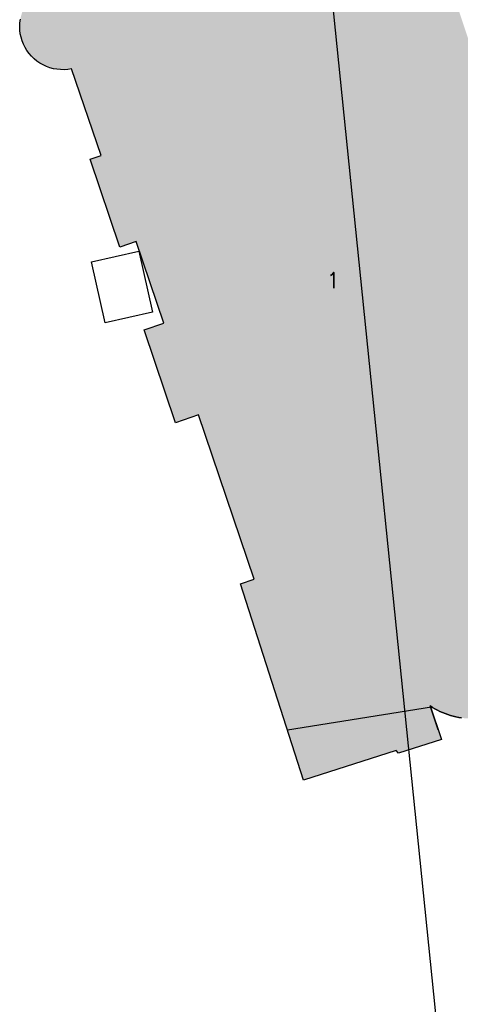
# Model space of a CAD drawing. Header units: metres. Extents: x 202952 to 203755, y 349031 to 349702.
# Tile 25 of 84: x 203192 to 203215, y 349266 to 349316. Entities that reach past the tile are written whole.
import ezdxf
from ezdxf.enums import TextEntityAlignment as Align

# ---------------------------------------------------------------- set-up
doc = ezdxf.new("R2010")
doc.units = ezdxf.units.M
doc.linetypes.add('1-200 DASHDOT', pattern=[2.54, 1.27, -0.635, 0, -0.635])
for name, color, linetype in [('bgt.onbegroeidterreindeel', 252, 'Continuous'), ('PH-BEST-BEBOUWING', 1, 'Continuous'), ('PH-BEST-BEBOUWING-ARCERING', 254, 'Continuous'), ('PH-BEST-HUISNUMMER', 7, 'Continuous'), ('PH-BEST-RIO-HANDHAVEN-GEMENGD', 44, '1-200 DASHDOT'), ('PH-BEST-WEGDEEL', 254, 'Continuous')]:
    doc.layers.add(name, color=color, linetype=linetype)
doc.styles.add('ROMANS', font='romans.shx')
doc.linetypes.add('1-200 PERSLEIDING', pattern='A,1.5,-0.6,["PERS",ROMANS,S=0.24,R=0,X=-0.5,Y=-0.12],-0.65', length=2.75)

msp = doc.modelspace()

# ---------------------------------------------------------------- hatches: boundary and pattern name
at = {"layer": 'PH-BEST-BEBOUWING-ARCERING'}
msp.add_hatch(color=256, dxfattribs=at).paths.add_polyline_path([(203219.203, 349302.758), (203220.17, 349303.08), (203219.974, 349303.668), (203219.757, 349304.318), (203219.151, 349306.137), (203218.66, 349307.61), (203217.912, 349307.363), (203217.667, 349307.282), (203217.506, 349307.765), (203213.444, 349319.969), (203213.634, 349320.055), (203213.496, 349320.534), (203214.298, 349320.864), (203213.03, 349324.61), (203212.25, 349324.38), (203212.03, 349324.84), (203211.3, 349324.64), (203210.46, 349327.13), (203207, 349326), (203207.07, 349325.78), (203205.16, 349325.16), (203203.942, 349328.785), (203198.118, 349326.953), (203197.41, 349326.73), (203198.6, 349322.96), (203196.356, 349322.254), (203193.665, 349321.408), (203193.29, 349321.29), (203194.14, 349318.92), (203193.33, 349318.63), (203193.47, 349318.24), (203193.293, 349318.179), (203193.121, 349318.103), (203192.957, 349318.012), (203192.801, 349317.908), (203192.654, 349317.791), (203192.517, 349317.663), (203192.393, 349317.523), (203192.28, 349317.373), (203192.18, 349317.213), (203192.095, 349317.046), (203192.024, 349316.873), (203191.968, 349316.694), (203191.927, 349316.511), (203191.902, 349316.325), (203191.892, 349316.137), (203191.899, 349315.95), (203191.922, 349315.764), (203191.96, 349315.58), (203192.014, 349315.4), (203192.083, 349315.226), (203192.166, 349315.058), (203192.263, 349314.897), (203192.374, 349314.746), (203192.497, 349314.604), (203192.631, 349314.473), (203192.777, 349314.354), (203192.931, 349314.248), (203193.094, 349314.156), (203193.265, 349314.077), (203193.441, 349314.014), (203193.623, 349313.965), (203193.807, 349313.932), (203193.994, 349313.915), (203194.182, 349313.914), (203194.369, 349313.928), (203194.554, 349313.959), (203196.07, 349309.5), (203195.51, 349309.31), (203197.04, 349304.79), (203197.88, 349305.08), (203199.3, 349300.89), (203198.28, 349300.54), (203199.9, 349295.77), (203201.07, 349296.17), (203203.93, 349287.74), (203203.231, 349287.501), (203206.477, 349277.402), (203211.237, 349278.932), (203211.354, 349278.794), (203213.56, 349279.5), (203212.975, 349281.219), (203213.097, 349281.141), (203213.222, 349281.068), (203213.349, 349280.999), (203213.479, 349280.935), (203213.611, 349280.877), (203213.745, 349280.823), (203213.881, 349280.774), (203214.019, 349280.73), (203214.158, 349280.691), (203214.299, 349280.658), (203214.441, 349280.63), (203214.584, 349280.607), (203214.728, 349280.589), (203214.872, 349280.577), (203215.017, 349280.57), (203215.162, 349280.569), (203215.307, 349280.573), (203215.451, 349280.582), (203215.595, 349280.597), (203215.738, 349280.617), (203215.881, 349280.642), (203216.022, 349280.672), (203216.162, 349280.708), (203216.301, 349280.749), (203216.438, 349280.795), (203216.573, 349280.847), (203216.706, 349280.903), (203216.837, 349280.964), (203216.966, 349281.03), (203217.092, 349281.101), (203217.216, 349281.176), (203217.336, 349281.257), (203217.454, 349281.341), (203217.568, 349281.43), (203217.679, 349281.523), (203217.787, 349281.62), (203217.89, 349281.721), (203217.99, 349281.826), (203218.086, 349281.934), (203218.178, 349282.046), (203218.266, 349282.161), (203218.349, 349282.279), (203218.428, 349282.4), (203218.502, 349282.524), (203218.571, 349282.651), (203218.636, 349282.78), (203218.696, 349282.912), (203218.751, 349283.046), (203218.801, 349283.182), (203218.845, 349283.32), (203218.885, 349283.459), (203218.92, 349283.6), (203218.949, 349283.741), (203218.973, 349283.884), (203218.992, 349284.027), (203219.005, 349284.172), (203219.013, 349284.316), (203219.015, 349284.461), (203219.012, 349284.605), (203219.004, 349284.75), (203218.99, 349284.894), (203218.971, 349285.037), (203218.947, 349285.18), (203218.918, 349285.322), (203218.883, 349285.462), (203218.843, 349285.601), (203221.502, 349286.519), (203224.09, 349287.391), (203222.8, 349291.271), (203221.972, 349293.759), (203222.177, 349293.833)])

# ---------------------------------------------------------------- linework, layer by layer
at = {"layer": 'bgt.onbegroeidterreindeel'}
msp.add_lwpolyline([(203205.642, 349280), (203213.036, 349281.18)], dxfattribs=at)
at = {"layer": 'PH-BEST-BEBOUWING'}
msp.add_lwpolyline([(203214.584, 349280.607), (203214.441, 349280.63), (203214.299, 349280.658), (203214.158, 349280.691), (203214.019, 349280.73), (203213.881, 349280.774), (203213.745, 349280.823), (203213.611, 349280.877), (203213.479, 349280.935), (203213.349, 349280.999), (203213.222, 349281.068), (203213.097, 349281.141), (203212.975, 349281.219), (203213.56, 349279.5), (203211.354, 349278.794), (203211.237, 349278.932), (203206.477, 349277.402), (203203.231, 349287.501), (203203.93, 349287.74), (203201.07, 349296.17), (203199.9, 349295.77), (203198.28, 349300.54), (203199.3, 349300.89), (203197.88, 349305.08), (203197.04, 349304.79), (203195.51, 349309.31), (203196.07, 349309.5), (203194.554, 349313.959), (203194.369, 349313.928), (203194.182, 349313.914), (203193.994, 349313.915), (203193.807, 349313.932), (203193.623, 349313.965), (203193.441, 349314.014), (203193.265, 349314.077), (203193.094, 349314.156), (203192.931, 349314.248), (203192.777, 349314.354), (203192.631, 349314.473), (203192.497, 349314.604), (203192.374, 349314.746), (203192.263, 349314.897), (203192.166, 349315.058), (203192.083, 349315.226), (203192.014, 349315.4), (203191.96, 349315.58), (203191.922, 349315.764), (203191.899, 349315.95), (203191.892, 349316.137), (203191.902, 349316.325), (203191.927, 349316.511)], dxfattribs=at)
msp.add_lwpolyline([(203196.288, 349300.903), (203195.576, 349304.034), (203198.008, 349304.589), (203198.721, 349301.457), (203196.288, 349300.903)], close=True, dxfattribs=at)
at = {"layer": 'PH-BEST-RIO-HANDHAVEN-GEMENGD', "linetype": '1-200 PERSLEIDING'}
msp.add_line((203205.984, 349336.714), (203213.63, 349261.68), dxfattribs=at)
at = {"layer": 'PH-BEST-WEGDEEL'}
msp.add_lwpolyline([(203213.39, 349280), (203212.975, 349281.219), (203213.097, 349281.141), (203213.222, 349281.068), (203213.349, 349280.999), (203213.479, 349280.935), (203213.611, 349280.877), (203213.745, 349280.823), (203213.881, 349280.774), (203214.019, 349280.73), (203214.158, 349280.691), (203214.299, 349280.658), (203214.441, 349280.63), (203214.584, 349280.607)], dxfattribs=at)

# ---------------------------------------------------------------- texts
at = {"layer": 'PH-BEST-HUISNUMMER', "style": 'ROMANS'}
msp.add_text('1', height=0.8, rotation=0, dxfattribs=at).set_placement((203207.991, 349303.094), align=Align.MIDDLE_CENTER)

doc.saveas('drawing.dxf')
